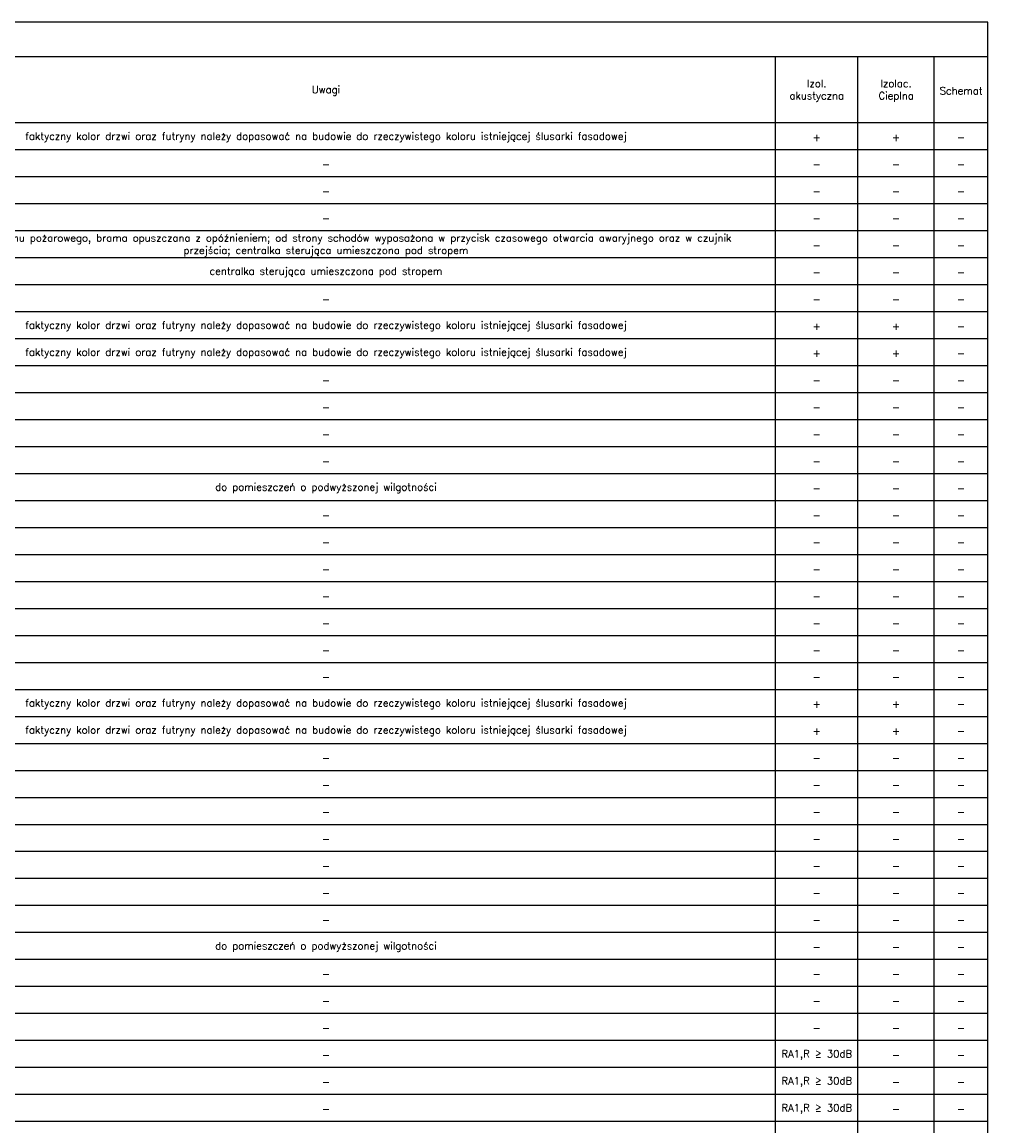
# Model space of a CAD drawing. Header units: centimetres. Extents: x -228435 to 111511, y -89367 to 428125.
# Tile 216 of 216: x 72135 to 111511, y 383132 to 428125. Entities that reach past the tile are written whole.
import ezdxf

# ---------------------------------------------------------------- set-up
doc = ezdxf.new("R2010")
doc.units = ezdxf.units.CM
doc.header["$LTSCALE"] = 50
doc.layers.add('__TABELKA', color=8, linetype='Continuous')
doc.styles.add('Romans', font='Romans.shx')

msp = doc.modelspace()

# ---------------------------------------------------------------- linework, layer by layer
at = {"layer": '__TABELKA', "linetype": 'Continuous', "lineweight": -3}
for p, q in [((111510.55281, 428124.83671, 630), (-92429.44719, 428124.83671, 630)), ((111510.55281, 338224.83671, 630), (111510.55281, 428124.83671, 630)), ((-92429.44719, 426724.83671, 630), (111510.55281, 426724.83671, 630)), ((102855.55281, 338224.83671, 630), (102855.55281, 426724.83671, 630)), ((106210.55281, 338224.83671, 630), (106210.55281, 426724.83671, 630)), ((109325.55281, 338224.83671, 630), (109325.55281, 426724.83671, 630)), ((-92429.44719, 424024.83671, 630), (111510.55281, 424024.83671, 630)), ((-92429.44719, 422924.83671, 630), (111510.55281, 422924.83671, 630)), ((-92429.44719, 421824.83671, 630), (111510.55281, 421824.83671, 630)), ((-92429.44719, 420724.83671, 630), (111510.55281, 420724.83671, 630)), ((-92429.44719, 419624.83671, 630), (111510.55281, 419624.83671, 630)), ((-92429.44719, 418524.83671, 630), (111510.55281, 418524.83671, 630)), ((-92429.44719, 417424.83671, 630), (111510.55281, 417424.83671, 630)), ((-92429.44719, 416324.83671, 630), (111510.55281, 416324.83671, 630)), ((-92429.44719, 415224.83671, 630), (111510.55281, 415224.83671, 630)), ((-92429.44719, 414124.83671, 630), (111510.55281, 414124.83671, 630)), ((-92429.44719, 413024.83671, 630), (111510.55281, 413024.83671, 630)), ((-92429.44719, 411924.83671, 630), (111510.55281, 411924.83671, 630)), ((-92429.44719, 410824.83671, 630), (111510.55281, 410824.83671, 630)), ((-92429.44719, 409724.83671, 630), (111510.55281, 409724.83671, 630)), ((-92429.44719, 408624.83671, 630), (111510.55281, 408624.83671, 630)), ((-92429.44719, 407524.83671, 630), (111510.55281, 407524.83671, 630)), ((-92429.44719, 406424.83671, 630), (111510.55281, 406424.83671, 630)), ((-92429.44719, 405324.83671, 630), (111510.55281, 405324.83671, 630)), ((-92429.44719, 404224.83671, 630), (111510.55281, 404224.83671, 630)), ((-92429.44719, 403124.83671, 630), (111510.55281, 403124.83671, 630)), ((-92429.44719, 402024.83671, 630), (111510.55281, 402024.83671, 630)), ((-92429.44719, 400924.83671, 630), (111510.55281, 400924.83671, 630)), ((-92429.44719, 399824.83671, 630), (111510.55281, 399824.83671, 630)), ((-92429.44719, 398724.83671, 630), (111510.55281, 398724.83671, 630)), ((-92429.44719, 397624.83671, 630), (111510.55281, 397624.83671, 630)), ((-92429.44719, 396524.83671, 630), (111510.55281, 396524.83671, 630)), ((-92429.44719, 395424.83671, 630), (111510.55281, 395424.83671, 630)), ((-92429.44719, 394324.83671, 630), (111510.55281, 394324.83671, 630)), ((-92429.44719, 393224.83671, 630), (111510.55281, 393224.83671, 630)), ((-92429.44719, 392124.83671, 630), (111510.55281, 392124.83671, 630)), ((-92429.44719, 391024.83671, 630), (111510.55281, 391024.83671, 630)), ((-92429.44719, 389924.83671, 630), (111510.55281, 389924.83671, 630)), ((-92429.44719, 388824.83671, 630), (111510.55281, 388824.83671, 630)), ((-92429.44719, 387724.83671, 630), (111510.55281, 387724.83671, 630)), ((-92429.44719, 386624.83671, 630), (111510.55281, 386624.83671, 630)), ((-92429.44719, 385524.83671, 630), (111510.55281, 385524.83671, 630)), ((-92429.44719, 384424.83671, 630), (111510.55281, 384424.83671, 630)), ((-92429.44719, 383324.83671, 630), (111510.55281, 383324.83671, 630))]:
    msp.add_line(p, q, dxfattribs=at)

# ---------------------------------------------------------------- texts
at = {"layer": '__TABELKA', "linetype": 'Continuous', "lineweight": -3, "char_height": 300, "attachment_point": 5, "style": 'Romans'}
for s, insert, width in [('Izol. akustyczna', (104533.05281, 425324.83671, 630), 2555), ('Izolac. Cieplna', (107768.05281, 425324.83671, 630), 2315), ('Uwagi', (84523.05281, 425324.83671, 630), 35865), ('Schemat', (110418.05281, 425324.83671, 630), 1385), ('faktyczny kolor drzwi oraz futryny należy dopasować na budowie do rzeczywistego koloru istniejącej ślusarki fasadowej', (84523.05281, 423424.83671, 630), 36265), ('+', (104533.05281, 423424.83671, 630), 2955), ('+', (107768.05281, 423424.83671, 630), 2715), ('-', (110418.05281, 423424.83671, 630), 1785), ('-', (84523.05281, 422324.83671, 630), 36265), ('-', (104533.05281, 422324.83671, 630), 2955), ('-', (107768.05281, 422324.83671, 630), 2715), ('-', (110418.05281, 422324.83671, 630), 1785), ('-', (84523.05281, 421224.83671, 630), 36265), ('-', (104533.05281, 421224.83671, 630), 2955), ('-', (107768.05281, 421224.83671, 630), 2715), ('-', (110418.05281, 421224.83671, 630), 1785), ('-', (84523.05281, 420124.83671, 630), 36265), ('-', (104533.05281, 420124.83671, 630), 2955), ('-', (107768.05281, 420124.83671, 630), 2715), ('-', (110418.05281, 420124.83671, 630), 1785), ('po załączeniu alarmu pożarowego, brama opuszczana z opóźnieniem; od strony schodów wyposażona w przycisk czasowego otwarcia awaryjnego oraz w czujnik przejścia; centralka sterująca umieszczona pod stropem', (84523.05281, 419024.83671, 630), 36265), ('-', (104533.05281, 419024.83671, 630), 2955), ('-', (107768.05281, 419024.83671, 630), 2715), ('-', (110418.05281, 419024.83671, 630), 1785), ('centralka sterująca umieszczona pod stropem', (84523.05281, 417924.83671, 630), 36265), ('-', (104533.05281, 417924.83671, 630), 2955), ('-', (107768.05281, 417924.83671, 630), 2715), ('-', (110418.05281, 417924.83671, 630), 1785), ('-', (84523.05281, 416824.83671, 630), 36265), ('-', (104533.05281, 416824.83671, 630), 2955), ('-', (107768.05281, 416824.83671, 630), 2715), ('-', (110418.05281, 416824.83671, 630), 1785), ('faktyczny kolor drzwi oraz futryny należy dopasować na budowie do rzeczywistego koloru istniejącej ślusarki fasadowej', (84523.05281, 415724.83671, 630), 36265), ('+', (104533.05281, 415724.83671, 630), 2955), ('+', (107768.05281, 415724.83671, 630), 2715), ('-', (110418.05281, 415724.83671, 630), 1785), ('faktyczny kolor drzwi oraz futryny należy dopasować na budowie do rzeczywistego koloru istniejącej ślusarki fasadowej', (84523.05281, 414624.83671, 630), 36265), ('+', (104533.05281, 414624.83671, 630), 2955), ('+', (107768.05281, 414624.83671, 630), 2715), ('-', (110418.05281, 414624.83671, 630), 1785), ('-', (84523.05281, 413524.83671, 630), 36265), ('-', (104533.05281, 413524.83671, 630), 2955), ('-', (107768.05281, 413524.83671, 630), 2715), ('-', (110418.05281, 413524.83671, 630), 1785), ('-', (84523.05281, 412424.83671, 630), 36265), ('-', (104533.05281, 412424.83671, 630), 2955), ('-', (107768.05281, 412424.83671, 630), 2715), ('-', (110418.05281, 412424.83671, 630), 1785), ('-', (84523.05281, 411324.83671, 630), 36265), ('-', (104533.05281, 411324.83671, 630), 2955), ('-', (107768.05281, 411324.83671, 630), 2715), ('-', (110418.05281, 411324.83671, 630), 1785), ('-', (84523.05281, 410224.83671, 630), 36265), ('-', (104533.05281, 410224.83671, 630), 2955), ('-', (107768.05281, 410224.83671, 630), 2715), ('-', (110418.05281, 410224.83671, 630), 1785), ('do pomieszczeń o podwyższonej wilgotności', (84523.05281, 409124.83671, 630), 36265), ('-', (104533.05281, 409124.83671, 630), 2955), ('-', (107768.05281, 409124.83671, 630), 2715), ('-', (110418.05281, 409124.83671, 630), 1785), ('-', (84523.05281, 408024.83671, 630), 36265), ('-', (104533.05281, 408024.83671, 630), 2955), ('-', (107768.05281, 408024.83671, 630), 2715), ('-', (110418.05281, 408024.83671, 630), 1785), ('-', (84523.05281, 406924.83671, 630), 36265), ('-', (104533.05281, 406924.83671, 630), 2955), ('-', (107768.05281, 406924.83671, 630), 2715), ('-', (110418.05281, 406924.83671, 630), 1785), ('-', (84523.05281, 405824.83671, 630), 36265), ('-', (104533.05281, 405824.83671, 630), 2955), ('-', (107768.05281, 405824.83671, 630), 2715), ('-', (110418.05281, 405824.83671, 630), 1785), ('-', (84523.05281, 404724.83671, 630), 36265), ('-', (104533.05281, 404724.83671, 630), 2955), ('-', (107768.05281, 404724.83671, 630), 2715), ('-', (110418.05281, 404724.83671, 630), 1785), ('-', (84523.05281, 403624.83671, 630), 36265), ('-', (104533.05281, 403624.83671, 630), 2955), ('-', (107768.05281, 403624.83671, 630), 2715), ('-', (110418.05281, 403624.83671, 630), 1785), ('-', (84523.05281, 402524.83671, 630), 36265), ('-', (104533.05281, 402524.83671, 630), 2955), ('-', (107768.05281, 402524.83671, 630), 2715), ('-', (110418.05281, 402524.83671, 630), 1785), ('-', (84523.05281, 401424.83671, 630), 36265), ('-', (104533.05281, 401424.83671, 630), 2955), ('-', (107768.05281, 401424.83671, 630), 2715), ('-', (110418.05281, 401424.83671, 630), 1785), ('faktyczny kolor drzwi oraz futryny należy dopasować na budowie do rzeczywistego koloru istniejącej ślusarki fasadowej', (84523.05281, 400324.83671, 630), 36265), ('+', (104533.05281, 400324.83671, 630), 2955), ('+', (107768.05281, 400324.83671, 630), 2715), ('-', (110418.05281, 400324.83671, 630), 1785), ('faktyczny kolor drzwi oraz futryny należy dopasować na budowie do rzeczywistego koloru istniejącej ślusarki fasadowej', (84523.05281, 399224.83671, 630), 36265), ('+', (104533.05281, 399224.83671, 630), 2955), ('+', (107768.05281, 399224.83671, 630), 2715), ('-', (110418.05281, 399224.83671, 630), 1785), ('-', (84523.05281, 398124.83671, 630), 36265), ('-', (104533.05281, 398124.83671, 630), 2955), ('-', (107768.05281, 398124.83671, 630), 2715), ('-', (110418.05281, 398124.83671, 630), 1785), ('-', (84523.05281, 397024.83671, 630), 36265), ('-', (104533.05281, 397024.83671, 630), 2955), ('-', (107768.05281, 397024.83671, 630), 2715), ('-', (110418.05281, 397024.83671, 630), 1785), ('-', (84523.05281, 395924.83671, 630), 36265), ('-', (104533.05281, 395924.83671, 630), 2955), ('-', (107768.05281, 395924.83671, 630), 2715), ('-', (110418.05281, 395924.83671, 630), 1785), ('-', (84523.05281, 394824.83671, 630), 36265), ('-', (104533.05281, 394824.83671, 630), 2955), ('-', (107768.05281, 394824.83671, 630), 2715), ('-', (110418.05281, 394824.83671, 630), 1785), ('-', (84523.05281, 393724.83671, 630), 36265), ('-', (104533.05281, 393724.83671, 630), 2955), ('-', (107768.05281, 393724.83671, 630), 2715), ('-', (110418.05281, 393724.83671, 630), 1785), ('-', (84523.05281, 392624.83671, 630), 36265), ('-', (104533.05281, 392624.83671, 630), 2955), ('-', (107768.05281, 392624.83671, 630), 2715), ('-', (110418.05281, 392624.83671, 630), 1785), ('-', (84523.05281, 391524.83671, 630), 36265), ('-', (104533.05281, 391524.83671, 630), 2955), ('-', (107768.05281, 391524.83671, 630), 2715), ('-', (110418.05281, 391524.83671, 630), 1785), ('do pomieszczeń o podwyższonej wilgotności', (84523.05281, 390424.83671, 630), 36265), ('-', (104533.05281, 390424.83671, 630), 2955), ('-', (107768.05281, 390424.83671, 630), 2715), ('-', (110418.05281, 390424.83671, 630), 1785), ('-', (84523.05281, 389324.83671, 630), 36265), ('-', (104533.05281, 389324.83671, 630), 2955), ('-', (107768.05281, 389324.83671, 630), 2715), ('-', (110418.05281, 389324.83671, 630), 1785), ('-', (84523.05281, 388224.83671, 630), 36265), ('-', (104533.05281, 388224.83671, 630), 2955), ('-', (107768.05281, 388224.83671, 630), 2715), ('-', (110418.05281, 388224.83671, 630), 1785), ('-', (84523.05281, 387124.83671, 630), 36265), ('-', (104533.05281, 387124.83671, 630), 2955), ('-', (107768.05281, 387124.83671, 630), 2715), ('-', (110418.05281, 387124.83671, 630), 1785), ('-', (84523.05281, 386024.83671, 630), 36265), ('RA1,R ≥ 30dB', (104533.05281, 386024.83671, 630), 2955), ('-', (107768.05281, 386024.83671, 630), 2715), ('-', (110418.05281, 386024.83671, 630), 1785), ('RA1,R ≥ 30dB', (104533.05281, 384924.83671, 630), 2955), ('-', (84523.05281, 384924.83671, 630), 36265), ('-', (107768.05281, 384924.83671, 630), 2715), ('-', (110418.05281, 384924.83671, 630), 1785), ('-', (84523.05281, 383824.83671, 630), 36265), ('RA1,R ≥ 30dB', (104533.05281, 383824.83671, 630), 2955), ('-', (107768.05281, 383824.83671, 630), 2715), ('-', (110418.05281, 383824.83671, 630), 1785)]:
    msp.add_mtext(s, dxfattribs=dict(at, insert=insert, width=width))

doc.saveas('drawing.dxf')
